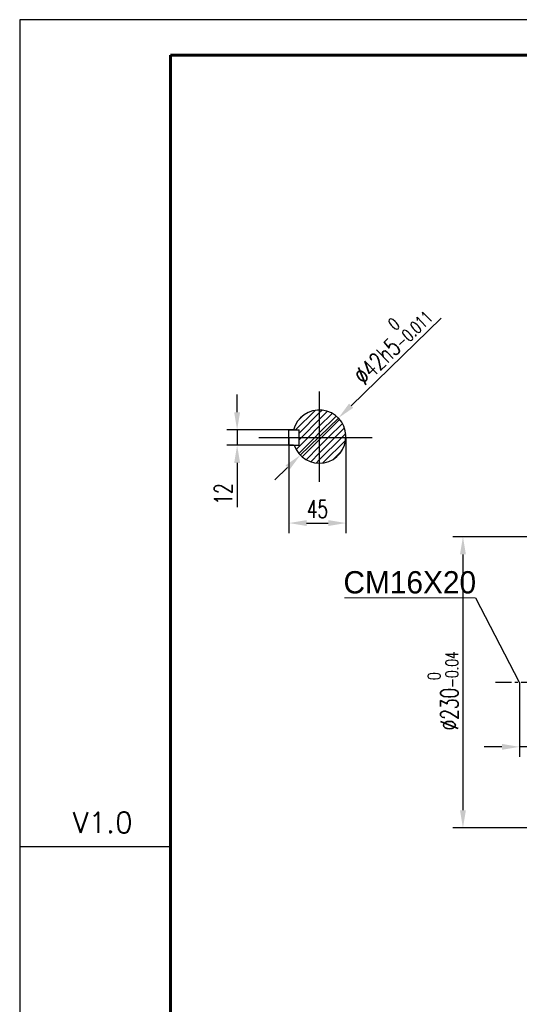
# Model space of a CAD drawing. Header units: inches. Extents: x 1434 to 8431, y -17820 to -4411.
# Tile 2 of 14: x 1434 to 1828, y -17291 to -16514. Entities that reach past the tile are written whole.
import ezdxf

# ---------------------------------------------------------------- set-up
doc = ezdxf.new("R2010")
doc.units = ezdxf.units.IN
doc.header["$MEASUREMENT"] = 0
doc.linetypes.add('CENTERX2', pattern=[20.32, 12.7, -2.54, 2.54, -2.54])
for name, color, linetype in [('图框1', 18, 'Continuous'), ('尺寸线', 7, 'Continuous'), ('细实线', 7, 'Continuous')]:
    doc.layers.add(name, color=color, linetype=linetype)
doc.layers.add('图框2', color=7, linetype='Continuous', lineweight=60)
doc.styles.add('SLDTEXTSTYLE0', font='txt')
doc.styles.add('SLDTEXTSTYLE4', font='txt', dxfattribs={"bigfont": 'bigfont'})
doc.styles.add('wldj', font='txt.shx', dxfattribs={"width": 0.7, "bigfont": 'INTECAD.SHX'})
doc.dimstyles.new('半径标注', dxfattribs={"dimscale": 4, "dimtxt": 3.5, "dimasz": 3.5, "dimexe": 2, "dimexo": 0, "dimgap": 1, "dimtad": 1, "dimdec": 3, "dimdsep": 46, "dimtxsty": 'wldj', "dimcen": 0.09, "dimclrd": 1, "dimclre": 1, "dimclrt": 3, "dimazin": 2, "dimtfac": 0.7, "dimtdec": 3, "dimtmove": 0, "dimatfit": 3, "dimfxl": 1, "dimtzin": 0, "dimarcsym": 0})
pattern_1 = [(45, (-52.6786, 544.1583), (-2.6516504, 2.6516504), [])]

# ---------------------------------------------------------------- blocks, each defined once
blk = doc.blocks.new('*D25')
at = {"color": 1, "lineweight": -2}
for p, q in [((1828.72, -17037.12), (1828.72, -17096.06)), ((1838.72, -17037.12), (1838.72, -17096.06)), ((1814.72, -17088.06), (1800.72, -17088.06)), ((1838.72, -17088.06), (1828.72, -17088.06)), ((1852.72, -17088.06), (1888.72, -17088.06))]:
    blk.add_line(p, q, dxfattribs=at)
at = {"color": 1}
for points in [[(1814.72, -17090.39), (1814.72, -17085.73), (1828.72, -17088.06)], [(1852.72, -17085.73), (1852.72, -17090.39), (1838.72, -17088.06)]]:
    blk.add_solid(points, dxfattribs=at)
at = {"layer": 'Defpoints', "color": 0}
for p in [(1828.72, -17037.12), (1838.72, -17037.12), (1828.72, -17088.06)]:
    blk.add_point(p, dxfattribs=at)
at = {"color": 3, "insert": (1877.72, -17077.06), "char_height": 14, "attachment_point": 5, "style": 'wldj'}
blk.add_mtext('10', dxfattribs=at)
blk = doc.blocks.new('*D33')
at = {"color": 1, "lineweight": -2}
for p, q in [((1934.72, -16922.12), (1776.03, -16922.12)), ((1784.03, -16936.12), (1784.03, -17138.12)), ((1934.72, -17152.12), (1776.03, -17152.12))]:
    blk.add_line(p, q, dxfattribs=at)
at = {"color": 1}
for points in [[(1781.7, -16936.12), (1786.37, -16936.12), (1784.03, -16922.12)], [(1781.7, -17138.12), (1786.37, -17138.12), (1784.03, -17152.12)]]:
    blk.add_solid(points, dxfattribs=at)
at = {"layer": 'Defpoints', "color": 0}
for p in [(1934.72, -16922.12), (1784.03, -17152.12), (1934.72, -17152.12)]:
    blk.add_point(p, dxfattribs=at)
at = {"color": 3, "insert": (1768.37, -17043.88), "char_height": 14, "attachment_point": 5, "rotation": 90, "style": 'wldj'}
blk.add_mtext('%%c230{\\H10;\\S 0^ -0.04;}', dxfattribs=at)
blk = doc.blocks.new('*D38')
at = {"color": 1, "lineweight": -2}
for p, q in [((1766.73, -16749.65), (1695.78, -16818.7)), ((1655.65, -16857.76), (1685.75, -16828.46)), ((1645.62, -16867.52), (1635.58, -16877.28))]:
    blk.add_line(p, q, dxfattribs=at)
at = {"color": 1}
for points in [[(1694.15, -16817.03), (1697.41, -16820.37), (1685.75, -16828.46)], [(1643.99, -16865.85), (1647.24, -16869.19), (1655.65, -16857.76)]]:
    blk.add_solid(points, dxfattribs=at)
at = {"layer": 'Defpoints', "color": 0}
for p in [(1685.75, -16828.46), (1655.65, -16857.76)]:
    blk.add_point(p, dxfattribs=at)
at = {"color": 3, "insert": (1725.35, -16768.07), "char_height": 14, "attachment_point": 5, "rotation": 44.22222, "style": 'wldj'}
blk.add_mtext('%%c42h5{\\H10;\\S 0^ -0.011;}', dxfattribs=at)
blk = doc.blocks.new('*D39')
at = {"color": 1, "lineweight": -2}
for p, q in [((1605.83, -16823.84), (1605.83, -16809.84)), ((1650.37, -16837.84), (1597.83, -16837.84)), ((1605.83, -16837.84), (1605.83, -16849.84)), ((1650.37, -16849.84), (1597.83, -16849.84)), ((1605.83, -16863.84), (1605.83, -16898.9))]:
    blk.add_line(p, q, dxfattribs=at)
at = {"color": 1}
for points in [[(1603.5, -16823.84), (1608.17, -16823.84), (1605.83, -16837.84)], [(1603.5, -16863.84), (1608.17, -16863.84), (1605.83, -16849.84)]]:
    blk.add_solid(points, dxfattribs=at)
at = {"layer": 'Defpoints', "color": 0}
for p in [(1650.37, -16837.84), (1605.83, -16849.84), (1650.37, -16849.84)]:
    blk.add_point(p, dxfattribs=at)
at = {"color": 3, "insert": (1594.83, -16888.37), "char_height": 14, "attachment_point": 5, "rotation": 90, "style": 'wldj'}
blk.add_mtext('12', dxfattribs=at)
blk = doc.blocks.new('*D40')
at = {"color": 1, "lineweight": -2}
for p, q in [((1646.69, -16843.84), (1646.69, -16919.36)), ((1691.69, -16843.84), (1691.69, -16919.36)), ((1660.69, -16911.36), (1677.69, -16911.36))]:
    blk.add_line(p, q, dxfattribs=at)
at = {"color": 1}
for points in [[(1660.69, -16909.03), (1660.69, -16913.69), (1646.69, -16911.36)], [(1677.69, -16909.03), (1677.69, -16913.69), (1691.69, -16911.36)]]:
    blk.add_solid(points, dxfattribs=at)
at = {"layer": 'Defpoints', "color": 0}
for p in [(1646.69, -16843.84), (1691.69, -16843.84), (1691.69, -16911.36)]:
    blk.add_point(p, dxfattribs=at)
at = {"color": 3, "insert": (1669.19, -16900.36), "char_height": 14, "attachment_point": 5, "style": 'wldj'}
blk.add_mtext('45', dxfattribs=at)

msp = doc.modelspace()

# ---------------------------------------------------------------- hatches: boundary and pattern name
h = msp.add_hatch()
h.set_pattern_fill('ANSI31', color=256, scale=30, style=0)
h.set_pattern_definition(pattern_1)
h.paths.add_polyline_path([(1670.6992, -16822.1092, 0.34167732), (1650.3721, -16837.8358), (1654.6866, -16837.8358), (1654.6866, -16843.8358), (1670.6992, -16843.8358)])
h = msp.add_hatch()
h.set_pattern_fill('ANSI31', color=256, scale=30, style=0)
h.set_pattern_definition(pattern_1)
h.paths.add_polyline_path([(1670.6992, -16822.1092), (1670.6992, -16843.8358), (1691.6866, -16843.8358, 0.42438638)])
h = msp.add_hatch()
h.set_pattern_fill('ANSI31', color=256, scale=30, style=0)
h.set_pattern_definition(pattern_1)
h.paths.add_polyline_path([(1670.6992, -16843.8358), (1654.6866, -16843.8358), (1654.6866, -16849.8358), (1650.8056, -16849.8358, 0.32163326), (1670.6992, -16864.1092)])
h = msp.add_hatch()
h.set_pattern_fill('ANSI31', color=256, scale=30, style=0)
h.set_pattern_definition(pattern_1)
h.paths.add_polyline_path([(1691.6866, -16843.8358), (1670.6992, -16843.8358), (1670.6992, -16864.1092, 0.4041134)])

# ---------------------------------------------------------------- linework, layer by layer
for p, q in [((1670.6992, -16807.5236), (1670.6992, -16878.6948)), ((1646.6866, -16837.8358), (1654.6866, -16837.8358)), ((1646.6866, -16849.8358), (1646.6866, -16837.8358)), ((1654.6866, -16849.8358), (1654.6866, -16837.8358)), ((1622.8552, -16843.8358), (1712.4507, -16843.8358)), ((1646.6866, -16849.8358), (1654.6866, -16849.8358))]:
    msp.add_line(p, q)
at = {"color": 1, "linetype": 'CENTERX2'}
msp.add_line((1809.6329, -17037.1189), (1973.7249, -17037.1189), dxfattribs=at)
msp.add_lwpolyline([(1434.2612, -17820.3718), (3266.648, -17820.3718), (3266.648, -16513.9389), (1434.2612, -16513.9389)], close=True)
at = {"lineweight": 0, "extrusion": (0, 1, 0), "elevation": -16970.4508}
msp.add_lwpolyline([(-1690.6239, 0), (-1794.0545, 0)], dxfattribs=at)
msp.add_arc((1670.6992, -16843.1092), 21, 198.6819288, 165.4565366)
at = {"layer": '图框2'}
for q in [(3232.3551, -16542.074), (1553.375, -17791.674)]:
    msp.add_line((1553.375, -16542.074), q, dxfattribs=at)
at = {"layer": '尺寸线'}
msp.add_line((1794.0545, -16970.4508), (1828.2748, -17037.1189), dxfattribs=at)
at = {"layer": '细实线'}
msp.add_line((1553.375, -17166.874), (1434.2612, -17166.874), dxfattribs=at)

# ---------------------------------------------------------------- texts
at = {"insert": (1689.7411, -16949.3308), "char_height": 17.6, "width": 113.142857, "attachment_point": 1, "style": 'SLDTEXTSTYLE0'}
msp.add_mtext('CM16X20', dxfattribs=at)
at = {"layer": '图框1', "color": 7, "insert": (1446.9459, -17139.539), "char_height": 16.29833, "attachment_point": 1, "style": 'SLDTEXTSTYLE4'}
msp.add_mtext('  V1.0', dxfattribs=at)

# ---------------------------------------------------------------- dimensions: what is measured, and where the dimension line sits
dim = msp.add_diameter_dim_2p(p1=(1655.6497, -16857.7555), p2=(1685.7486, -16828.4629), text='%%c42h5{\\H10;\\S 0^ -0.011;}', dimstyle='半径标注')
dim.commit()
dim.dimension.update_dxf_attribs({"geometry": '*D38', "text_midpoint": (1725.3452, -16768.0658)})
dim = msp.add_linear_dim(base=(1605.832, -16849.8358), p1=(1650.3721, -16837.8358), p2=(1650.3721, -16849.8358), angle=90, dimstyle='半径标注')
dim.commit()
dim.dimension.update_dxf_attribs({"geometry": '*D39', "text_midpoint": (1594.832, -16888.3691)})
dim = msp.add_linear_dim(base=(1691.6866, -16911.3612), p1=(1646.6866, -16843.8358), p2=(1691.6866, -16843.8358), dimstyle='半径标注')
dim.commit()
dim.dimension.update_dxf_attribs({"geometry": '*D40', "text_midpoint": (1669.1866, -16900.3612)})
dim = msp.add_linear_dim(base=(1784.0346, -17152.1189), p1=(1934.7249, -16922.1189), p2=(1934.7249, -17152.1189), angle=90, text='%%c230{\\H10;\\S 0^ -0.04;}', dimstyle='半径标注')
dim.commit()
dim.dimension.update_dxf_attribs({"geometry": '*D33', "text_midpoint": (1784.0346, -17043.8787), "dimtype": 160})
dim = msp.add_linear_dim(base=(1828.7249, -17088.0591), p1=(1838.7249, -17037.1189), p2=(1828.7249, -17037.1189), dimstyle='半径标注')
dim.commit()
dim.dimension.update_dxf_attribs({"geometry": '*D25', "text_midpoint": (1877.7249, -17088.0591), "dimtype": 160})

doc.saveas('drawing.dxf')
